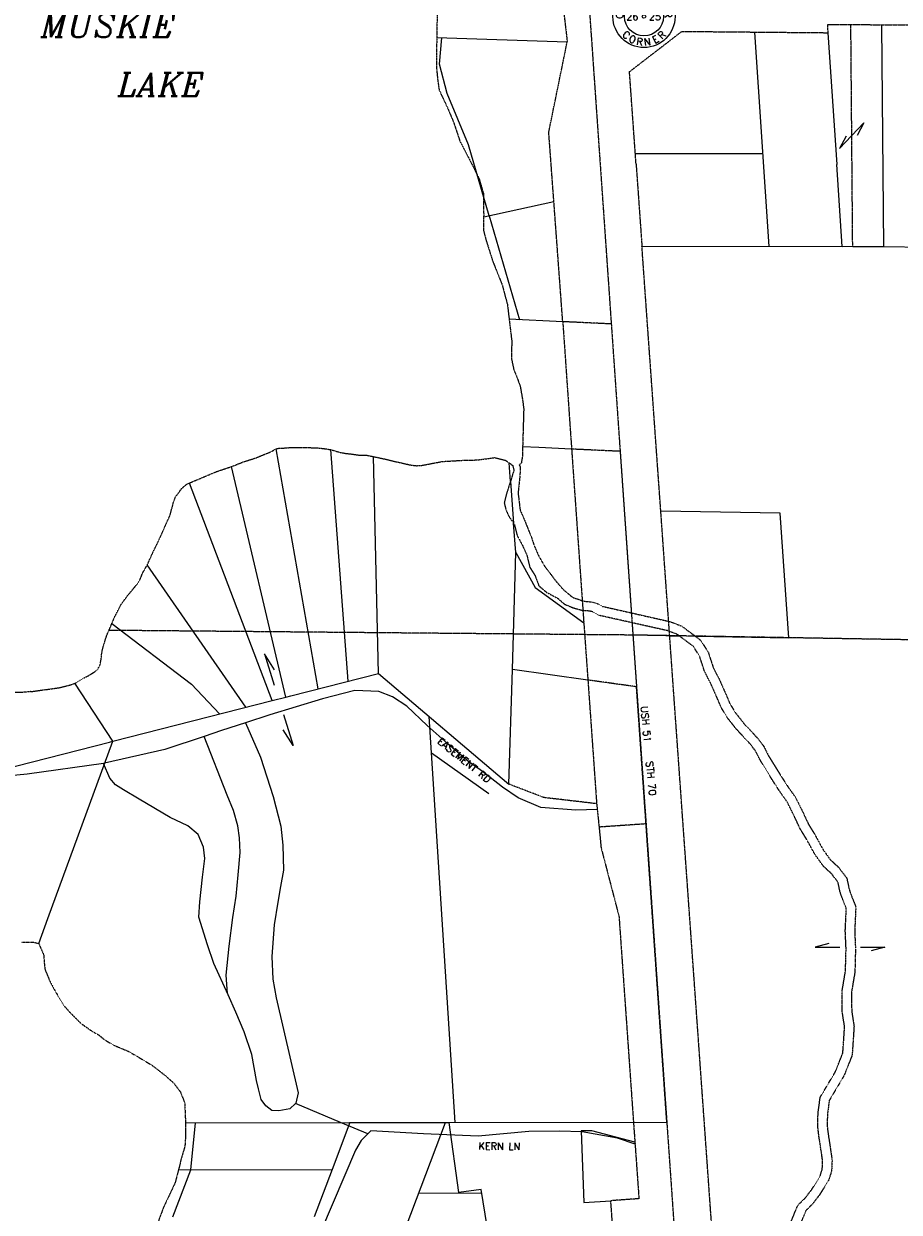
# Model space of a CAD drawing. Extents: x 382064 to 394843, y 99495 to 121971.
# Tile 14 of 36: x 387217 to 389077, y 105346 to 107871. Entities that reach past the tile are written whole.
import ezdxf
from ezdxf.enums import TextEntityAlignment as Align

# ---------------------------------------------------------------- set-up
doc = ezdxf.new("R2010")
doc.units = 0
doc.header["$LTSCALE"] = 0.005
doc.header["$MEASUREMENT"] = 0
for name, pattern in [('DGN Style 6', [74.75, 25, -12.5, 6.25, -12.5, 6, -12.5]), ('Erwl', [0.8, 0.175, -0.05, 0.35, -0.05, 0.175]), ('HIDDEN2', [0.1875, 0.125, -0.0625]), ('PHANTOM', [2.5, 1.25, -0.25, 0.25, -0.25, 0.25, -0.25])]:
    doc.linetypes.add(name, pattern=pattern)
for name, color, linetype in [('17N', 7, 'Continuous'), ('20H', 2, 'Continuous'), ('30F', 1, 'PHANTOM'), ('30S', 1, 'PHANTOM'), ('47N', 7, 'Continuous'), ('Y', 2, 'Continuous')]:
    doc.layers.add(name, color=color, linetype=linetype)
for name, color, linetype, lineweight in [('E_RW_Existing', 1, 'Erwl', 25), ('E_RW_Property', 1, 'Continuous', 25), ('E_WTR', 4, 'DGN Style 6', 15)]:
    doc.layers.add(name, color=color, linetype=linetype, lineweight=lineweight)
doc.styles.add('L', font='ITALIC.shx', dxfattribs={"height": 50})
doc.styles.add('R', font='ROMANS.shx', dxfattribs={"height": 35})
doc.styles.add('T', font='TXT.shx', dxfattribs={"height": 20})

# ---------------------------------------------------------------- blocks, each defined once
blk = doc.blocks.new('Q', base_point=(2908.2, 2882.1))
at = {"layer": 'Y'}
for radius in [88, 55, 5]:
    blk.add_circle((2908.2, 2882.1), radius, dxfattribs=at)
at = {"layer": 'Y', "style": 'T'}
for s, rotation, p in [('E', 54, (2861.2, 2917.6)), ('Q', 20, (2889, 2937.8)), ('A', 343, (2926.4, 2938.2)), ('R', 326, (2942, 2930.4)), ('T', 309, (2954.7, 2918.4)), ('N', 71, (2852.8, 2902.3)), ('E', 292, (2963.2, 2903.2)), ('O', 88, (2849.4, 2885.2)), ('R', 275, (2967, 2886.2)), ('C', 317.5308, (2851.5, 2822.7)), ('O', 334.5308, (2871.3, 2808.7)), ('E', 28.5308, (2945.9, 2809.1)), ('R', 45.5308, (2965.6, 2823.3)), ('R', 351.5308, (2894.4, 2801.1)), ('N', 8.5308, (2918.7, 2800.6))]:
    blk.add_text(s, height=20, rotation=rotation, dxfattribs=at).set_placement(p, align=Align.CENTER)
blk.add_text('U', height=20, dxfattribs=at).set_placement((2909.3, 2941), align=Align.CENTER)
for tag, p in [('W', (2875.2, 2882.1)), ('N', (2908.2, 2912.9)), ('E', (2939, 2882.1)), ('S', (2908.2, 2850.2))]:
    blk.add_attdef(tag, text='', height=20, dxfattribs=at).set_placement(p, align=Align.MIDDLE)
blk = doc.blocks.new('H')
at = {"layer": '20H', "color": 2}
for p, q in [((0, 25), (5.2, 5.7)), ((0, -25), (0, 25)), ((-5.2, -5.7), (0, -25))]:
    blk.add_line(p, q, dxfattribs=at)
blk = doc.blocks.new('H1')
at = {"layer": '20H', "color": 2}
for p, q in [((5.2, 15.4), (0, 34.7)), ((0, 34.7), (0, 0))]:
    blk.add_line(p, q, dxfattribs=at)
blk = doc.blocks.new('H2')
at = {"layer": '20H', "color": 2}
for p, q in [((0, 0), (0, -34.7)), ((0, -34.7), (-5.2, -15.4))]:
    blk.add_line(p, q, dxfattribs=at)

msp = doc.modelspace()

# ---------------------------------------------------------------- linework, layer by layer
at = {"layer": '30F', "linetype": 'PHANTOM'}
msp.add_line((388510.7, 106572.3), (387397.6, 106582.3), dxfattribs=at)
at = {"layer": '30F'}
msp.add_line((391212.8, 106526), (388510.7, 106572.3), dxfattribs=at)
at = {"layer": '30S'}
msp.add_line((388417.9, 107906.5), (388603.6, 105238.1), dxfattribs=at)
at = {"layer": 'E_RW_Existing'}
for p, q in [((388923.8, 107869), (388973.8, 107868.9)), ((388923.8, 107869), (388924.9, 107851.7)), ((388973.8, 107868.9), (389038.8, 107868.7)), ((389038.8, 107868.7), (389254.1, 107867.7)), ((388503.5, 107768.9), (388614.6, 107854.5)), ((388614.6, 107854.5), (388924.9, 107851.7)), ((388332, 107640.3), (388371.2, 107832.3)), ((388517.5, 107572.8), (388503.5, 107768.9)), ((388361.7, 107237.9), (388332, 107640.3)), ((388517.5, 107572.8), (388528.8, 107413.7)), ((388528.8, 107413.7), (388529.9, 107398.3))]:
    msp.add_line(p, q, dxfattribs=at)
at = {"layer": 'E_RW_Existing', "flags": 128}
for points in [[(388362.5, 107907.7), (388371.2, 107832.3)], [(388703, 105237), (388683.9, 105237.2), (388529.9, 107398.3)], [(388361.7, 107237.9), (388380.5, 106967.3), (388406.4, 106598.3), (388415.1, 106476.8), (388433.7, 106214.1), (388438.9, 106164.4), (388443.1, 106120.7), (388481.2, 105974.5), (388511.9, 105538), (388523.6, 105375.2), (388463.8, 105370.9)]]:
    msp.add_lwpolyline(points, dxfattribs=at)
msp.add_lwpolyline([(388471.1, 105237.9, 0.010017), (388465.5, 105347.2), (388463.8, 105370.9)], format="xyb", dxfattribs=at)
at = {"layer": 'E_RW_Property', "linetype": 'HIDDEN2'}
for p, q in [((388977.7, 107396.9), (388973.8, 107868.9)), ((388464.7, 107233.1), (388361.7, 107237.9)), ((388483.6, 106962.5), (388380.5, 106967.3)), ((388508.9, 106598.4), (388518.3, 106464.3)), ((388588.9, 106570.9), (388510.7, 106572.3)), ((388518.4, 106462.4), (388415.1, 106476.8)), ((388538.6, 106171.3), (388518.4, 106462.4)), ((388321.8, 106227.1), (388247.5, 106255.6)), ((388433.7, 106214.1), (388321.8, 106227.1)), ((388538.6, 106171.3), (388438.9, 106164.4))]:
    msp.add_line(p, q, dxfattribs=at)
at = {"layer": 'E_RW_Property'}
for p, q in [((389038.8, 107868.7), (389042.9, 107396.6)), ((388093.9, 107841.4), (388371.2, 107832.3)), ((388099.6, 107784.6), (388104.9, 107841.1)), ((388769, 107853.1), (388799.8, 107397.6)), ((388924.9, 107851.7), (388943.8, 107571.6)), ((388116, 107722.6), (388099.6, 107784.6)), ((388161.4, 107613.4), (388116, 107722.6)), ((388205.4, 107462.4), (388161.4, 107613.4)), ((388786.5, 107594.3), (388515.9, 107594.3)), ((388955.6, 107397.3), (388943.8, 107571.6)), ((388342.9, 107492.2), (388193.7, 107459.9)), ((388529.9, 107398.3), (388955.6, 107397.3)), ((388977.7, 107396.9), (388955.6, 107397.3)), ((389042.9, 107396.6), (388977.7, 107396.9)), ((389258.3, 107394.1), (389042.9, 107396.6)), ((388361.7, 107237.9), (388247.8, 107243.2)), ((387842.1, 106458.1), (387752.7, 106967.9)), ((387906.1, 106474.4), (387869, 106966.2)), ((387970, 106490.8), (387959.6, 106951.4)), ((388310.8, 106970.5), (388276.4, 106972.1)), ((388380.5, 106967.3), (388310.8, 106970.5)), ((387773.2, 106440.5), (387658.1, 106930.2)), ((387744.1, 106433.1), (387568.6, 106895.3)), ((388250.6, 106898.8), (388257.1, 106809.8)), ((388823.5, 106831), (388570, 106835.4)), ((388842, 106566.7), (388823.5, 106831)), ((388261.7, 106747.6), (388303.2, 106673.5)), ((387688.4, 106418.9), (387479, 106721.2)), ((388303.2, 106673.5), (388406.4, 106598.3)), ((388588.9, 106570.9), (388609.2, 106570.6)), ((388643.2, 106570), (388842, 106566.7)), ((389822.5, 106549.9), (388842, 106566.7)), ((388247.5, 106255.6), (388255.2, 106499.1)), ((388415.1, 106476.8), (388255.2, 106499.1)), ((387405.8, 106346.8), (387325.4, 106470.2)), ((388082.7, 106322.5), (388077.8, 106399.4)), ((387267.8, 105970.1), (387405.6, 106346.7)), ((388132.8, 105537.4), (388082.7, 106322.5)), ((388082.7, 106322.5), (388204.9, 106235.5)), ((387248.4, 105916.9), (387267.8, 105970.1)), ((387909.5, 105537), (388112.5, 105537.3)), ((387998.7, 105237.2), (388112.5, 105537.3)), ((388112.5, 105537.3), (388120.4, 105537.4)), ((388120.4, 105537.4), (388511.9, 105538)), ((388141.2, 105388.2), (388120.4, 105537.4)), ((387560.3, 105536.5), (387909.5, 105537)), ((387571.6, 105436.5), (387581.6, 105536.5)), ((387909.5, 105537), (387871.6, 105436.9)), ((387533.6, 105336.4), (387571.6, 105436.5)), ((387871.6, 105436.9), (387833.6, 105336.9)), ((388188.3, 105394.7), (388141.2, 105388.2)), ((388214.5, 105237.5), (388188.3, 105394.7))]:
    msp.add_line(p, q, dxfattribs=at)
at = {"layer": 'E_RW_Property', "flags": 128}
for points in [[(388205.4, 107462.4), (388269.7, 107242.2)], [(388250.6, 106898.8), (388247.8, 106938.3)], [(388255.2, 106499.1), (388261.7, 106747.6), (388257.1, 106809.8)], [(387403.9, 106597.1), (387572.7, 106468.1), (387632.7, 106404.7)], [(387773.2, 106440.5), (387784.1, 106443.3), (387970, 106490.8)], [(387970, 106490.8), (388247.5, 106255.6)], [(388435, 106202), (388389.6, 106200.5), (388314.9, 106206.4), (388267, 106226.5), (388233.9, 106249.5), (388191.1, 106282.2), (388162.5, 106302.9), (388118, 106340.9), (388073.9, 106380), (388030.8, 106421.2), (388000.2, 106440.9), (387970.8, 106452.2), (387920, 106454.3), (387851.2, 106437.1), (387739.5, 106402.7), (387687.9, 106386), (387636.5, 106369.3), (387600.2, 106357.2), (387516.2, 106329.2), (387388.2, 106299.9), (387386, 106299.6), (387224.1, 106277.1), (387008.8, 106256.5), (386946.9, 106266.7)], [(387405.6, 106346.7), (387744.1, 106433.1)], [(387744.1, 106433.1), (387773.2, 106440.5)], [(387687.9, 106386), (387719.8, 106313.3), (387746.5, 106229.7), (387763.1, 106166.7), (387766.9, 106126.3), (387768.1, 106072.9), (387761.9, 106038.4), (387756.3, 106004.7), (387748.8, 105956.6), (387743.7, 105889.4), (387746.1, 105841.5), (387752.9, 105801.6), (387799.7, 105600.1), (387794.6, 105578.1), (387793.6, 105577.2), (387781.6, 105566), (387758.8, 105561.8), (387744, 105562.7), (387730.8, 105572.1), (387721.3, 105586), (387715.1, 105608.5), (387711.1, 105626.4), (387701.4, 105681.4), (387684.6, 105729.3), (387666.9, 105771.2), (387650.6, 105808.5), (387620.4, 105874.8), (387607.1, 105914.4), (387588.9, 105973.2), (387590.4, 106005.4), (387596.5, 106058), (387601.3, 106097.5), (387598.2, 106121.8), (387587, 106149), (387565.3, 106167.2), (387527.7, 106184.9), (387461.8, 106223.6), (387428.5, 106243.5), (387411.8, 106254.4), (387399.5, 106268.3), (387386, 106299.6)], [(387168.9, 106286.3), (387398.6, 106345), (387405.6, 106346.7)], [(387650.6, 105808.5), (387649.5, 105811), (387646.4, 105849.9), (387653, 105911.5), (387661, 105972.7), (387667.8, 106017.5), (387672.1, 106063.3), (387676.1, 106110.8), (387675.2, 106141.5), (387671.5, 106167.2), (387662.2, 106200), (387648.9, 106232), (387600.2, 106357.2)], [(387947.6, 105513.2), (387889.3, 105537.4), (387793.6, 105577.2)], [(388511.9, 105538), (388582.8, 105537.4)], [(388515.3, 105490.9), (388477.7, 105503.7), (388402.9, 105516.9), (388354, 105518.7), (388289.7, 105517.8), (388182.3, 105507.7), (388066, 105513.2), (387954, 105519.5), (387947.6, 105513.2), (387933.1, 105498.9), (387921.2, 105478.1), (387849, 105308.9)], [(388515, 105495.1), (388423.3, 105519.5), (388401.1, 105519.1), (388406.4, 105366.8), (388463.8, 105370.9)], [(387545.3, 105436.4), (387871.6, 105436.9)], [(388055.6, 105387.3), (388189.5, 105387.5)]]:
    msp.add_lwpolyline(points, dxfattribs=at)
at = {"layer": 'E_RW_Property', "linetype": 'HIDDEN2', "flags": 128}
for points in [[(388483.6, 106962.5), (388507.5, 106619.5)], [(388403.1, 106645.5), (388407, 106644.2), (388421.4, 106643), (388423.2, 106642.7), (388432.5, 106640.2), (388434.7, 106639.4), (388445.6, 106633.5), (388507.5, 106619.5), (388586.7, 106601.6)], [(388588.2, 106580), (388583.9, 106581.7), (388508.9, 106598.4), (388441.1, 106613.6), (388439.8, 106614), (388438.5, 106614.6), (388426.3, 106621.2), (388418.9, 106623.2), (388404.6, 106624.4)], [(388582.8, 105537.4), (388538.6, 106171.3)]]:
    msp.add_lwpolyline(points, dxfattribs=at)
at = {"layer": 'E_WTR'}
for points in [[(388095.6, 107909.5), (388094.2, 107862.5), (388093.7, 107817.3), (388093.5, 107777), (388096, 107751.9), (388099, 107730.1), (388116.7, 107692.4), (388123.2, 107677.2), (388130.2, 107660.5), (388143.5, 107620.6), (388161.1, 107587.1), (388183.8, 107542), (388193.2, 107510.1), (388193.7, 107467.6), (388193.6, 107430.9), (388199.3, 107409.3), (388212.9, 107366.4), (388223.7, 107339.4), (388233.2, 107315.5), (388244.1, 107274.3), (388253.4, 107196.8), (388252.6, 107160.1), (388257.7, 107135.7), (388265.5, 107116.9), (388271.5, 107100), (388276.3, 107072), (388278.8, 107053), (388277.4, 107005.1), (388276.8, 106983), (388275.8, 106950.7), (388273.5, 106937.2), (388269.2, 106933.8)], [(388269.2, 106933.8), (388270, 106932.6), (388270.7, 106931), (388271.2, 106929.4), (388271.3, 106927.2), (388270.7, 106911.1), (388266.8, 106874), (388271.2, 106837.4), (388279.2, 106819.6), (388294.6, 106781.2), (388300.9, 106762.4), (388309.7, 106742.1), (388322.4, 106719.6), (388348.7, 106685), (388363.8, 106668), (388383.1, 106652.1), (388397.5, 106647.4), (388403.1, 106645.5)], [(388586.7, 106601.6), (388589.7, 106600.9), (388591.1, 106600.5), (388613.8, 106591.7), (388616.2, 106590.3), (388653.2, 106562.5), (388654.4, 106561.2), (388655.2, 106560.2), (388670, 106537.1), (388671.1, 106534.8), (388681.4, 106502.9), (388694.6, 106477.5), (388707.7, 106447.7), (388716.4, 106427.3), (388727.8, 106408.3), (388747.3, 106383.7), (388775, 106354.1), (388775.7, 106353.3), (388788.2, 106336.8), (388789.2, 106335.2), (388799.2, 106315.2), (388823.7, 106275.6), (388840.9, 106248.9), (388855.6, 106228.5), (388856.4, 106227.2), (388869.4, 106201.2), (388883.7, 106170.4), (388896.8, 106149.3), (388914.4, 106117.1), (388929.9, 106095.3), (388946.9, 106079.6), (388948.1, 106078.3), (388963.7, 106058), (388964.4, 106057), (388965.1, 106055.4), (388965.5, 106054), (388970.3, 106031.7), (388975.8, 106016.3), (388983.6, 105996.9), (388984, 105995.2), (388984.2, 105993), (388981.9, 105943.6), (388983.6, 105906.4), (388982.4, 105857.7), (388982.3, 105856.3), (388975, 105813.5), (388975.6, 105773.1), (388980.4, 105742.5), (388980.5, 105740.3), (388976.6, 105681.2), (388975.8, 105678.2), (388959, 105636.3), (388958.3, 105635), (388927.9, 105584), (388924.1, 105555.2), (388923.3, 105530.5), (388926, 105509.3), (388929, 105490), (388933.8, 105457.8), (388933.8, 105455.9), (388932.9, 105435.4), (388932.5, 105432.8), (388926.9, 105415.5), (388925.9, 105413.3), (388906.7, 105382.7), (388893.6, 105365.7), (388892.9, 105364.9), (388877.7, 105349), (388865.8, 105320.1)], [(387232, 106452.2), (387206.7, 106450), (387155.3, 106452.5), (387102.7, 106452.1), (387067.6, 106453), (387028.2, 106465.5), (386974.9, 106521.8), (386940.6, 106586.4)], [(388846.7, 105326.1), (388859.9, 105358.4), (388860.5, 105359.6), (388861.9, 105361.5), (388878.1, 105378.4), (388890.5, 105394.5), (388908.3, 105422.8), (388913, 105437.6), (388913.8, 105455.8), (388909.2, 105487), (388906.1, 105506.7), (388903.4, 105528.9), (388903.3, 105530.4), (388904.1, 105556.3), (388904.2, 105557.4), (388908.4, 105589), (388908.9, 105590.7), (388909.7, 105592.4), (388940.8, 105644.5), (388956.7, 105684.2), (388960.5, 105740.5), (388955.7, 105770.7), (388955.6, 105772.1), (388955, 105814.1), (388955.1, 105815.9), (388962.4, 105858.9), (388963.6, 105906.5), (388961.9, 105944.1), (388964.1, 105991.8), (388957, 106009.4), (388951.3, 106025.6), (388950.9, 106026.8), (388946.4, 106047.6), (388932.7, 106065.5), (388915.6, 106081.3), (388914.3, 106082.8), (388897.8, 106106), (388897.1, 106107), (388879.3, 106139.5), (388866.4, 106160.4), (388865.8, 106161.4), (388851.3, 106192.6), (388838.8, 106217.5), (388824.3, 106237.8), (388806.7, 106265), (388781.6, 106305.9), (388771.8, 106325.4), (388760.1, 106340.8), (388731.9, 106370.9), (388711.7, 106396.4), (388711, 106397.4), (388698.9, 106417.6), (388698.2, 106418.8), (388689.3, 106439.8), (388676.4, 106469.1), (388663.3, 106494.4), (388662.7, 106495.9), (388652.5, 106527.4), (388639.3, 106547.9), (388605.3, 106573.5), (388588.2, 106580)], [(387211.6, 105920.2), (387239.2, 105919.9), (387248.6, 105916.8), (387259.4, 105892.4), (387259.8, 105879.1), (387261.5, 105862.9), (387271.8, 105837.7), (387279.2, 105823.6), (387288, 105808.2), (387302.3, 105785.1), (387314.3, 105771.1), (387337.8, 105747.8), (387360.3, 105731.8), (387376.2, 105722.9), (387387.5, 105713.3)], [(387387.5, 105713.3), (387406.7, 105701.8), (387439.3, 105688.1), (387458.5, 105676.9), (387488.6, 105659), (387513.7, 105639.7), (387534.6, 105621.5), (387549.2, 105602.3), (387558.5, 105578.8), (387560.5, 105532.4), (387560.4, 105508.7), (387559, 105486.8), (387551, 105459.6), (387546.5, 105441.1), (387538.5, 105409.7), (387526.2, 105383.5), (387513.8, 105357.5), (387503.6, 105330.1), (387486.4, 105272.6), (387483, 105259.2), (387477.4, 105229)]]:
    msp.add_lwpolyline(points, dxfattribs=at)
at = {"layer": 'E_WTR', "flags": 128}
for points in [[(387232, 106452.2), (387293.5, 106460.8), (387312.9, 106465.6), (387328.5, 106471.3), (387342.8, 106480.2), (387355.2, 106486.7), (387368, 106494.8), (387374.6, 106501), (387378.8, 106508.7), (387381.6, 106524.9), (387382.3, 106534.1), (387385.9, 106548.9), (387392.9, 106571.5), (387402.1, 106592.6), (387409.5, 106610.3), (387423.3, 106637.1), (387436.7, 106655.4), (387450.1, 106671.6), (387457.1, 106680.1), (387464.2, 106691.3), (387469.1, 106704), (387479, 106721.2), (387490.3, 106746.3), (387503.7, 106773.8), (387515.7, 106800.6), (387527.7, 106827.4), (387534.7, 106854.2), (387539.6, 106866.9), (387545.3, 106874), (387551.6, 106883.1), (387562.2, 106892.3), (387568.6, 106895.3), (387598.5, 106908), (387625.3, 106919.3), (387658.1, 106930.2), (387683.9, 106940.5), (387708.6, 106948.2), (387727.6, 106956), (387741.7, 106961.6), (387752.7, 106967.9), (387759.3, 106969.4), (387767.1, 106969.4), (387784.7, 106970.8), (387808.7, 106970.8), (387836.9, 106970.1), (387852.5, 106968.7), (387869, 106966.2), (387889.1, 106960.2), (387901.1, 106958.1), (387913.8, 106956.7), (387929.3, 106954.6), (387943.5, 106954.6), (387959.6, 106951.4), (387987.9, 106945.4), (388007.6, 106940.5), (388039.4, 106933.4), (388051.4, 106932), (388062, 106932.7), (388106.3, 106941.1), (388159, 106944), (388179.2, 106944.2), (388216.8, 106949.2), (388219.4, 106948.6), (388239.9, 106943.6)], [(388239.9, 106943.6), (388247.8, 106938.3), (388255.6, 106932.2), (388258, 106921), (388255, 106914), (388253.3, 106906.4), (388247.4, 106889.3), (388244.5, 106879.4), (388240.9, 106868.2), (388237.4, 106852.4), (388240.9, 106838.3), (388248, 106823), (388253.3, 106815.4), (388258.6, 106807.8), (388265, 106783.2), (388275.6, 106763.8), (388285.6, 106742.1), (388291.4, 106716.9), (388303.2, 106698.1), (388310.8, 106677), (388326.7, 106663.5), (388350.7, 106650.6), (388364.8, 106638.2), (388383, 106630.6), (388404.6, 106624.4)]]:
    msp.add_lwpolyline(points, dxfattribs=at)

# ---------------------------------------------------------------- block references
at = {"layer": '20H'}
for name, p, xscale, yscale, zscale, rotation in [('H', (388975.5, 107632.8), 1.5, 1.5, 1.5, 316.6008177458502), ('H1', (387748.7, 106465.9), 2.000451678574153, 2.000451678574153, 2.000460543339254, 17.12492406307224), ('H2', (387768.6, 106403.8), 2.000453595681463, 2.000453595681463, 2.000462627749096, 17.29860961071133), ('H1', (388950.3, 105909.4), 1.5, 1.5, 1.5, 90), ('H2', (388994.1, 105909.4), 1.5, 1.5, 1.5, 90)]:
    msp.add_blockref(name, p, dxfattribs=dict(at, xscale=xscale, yscale=yscale, zscale=zscale, rotation=rotation))
at = {"layer": 'Y'}
ref = msp.add_blockref('Q', (388534.3, 107886), dxfattribs=dict(at, xscale=0.75, yscale=0.75, zscale=0.75))
ref.add_attrib('E', '25', dxfattribs={"height": 15, "rotation": 0.1215, "style": 'T', "oblique": 0.2127, "width": 0.999984}).set_placement((388557.4, 107886), align=Align.MIDDLE)
ref.add_attrib('W', '26', dxfattribs={"height": 15, "rotation": 0.1215, "style": 'T', "oblique": 0.2127, "width": 0.999984}).set_placement((388509.5, 107885.9), align=Align.MIDDLE)

# ---------------------------------------------------------------- texts
at = {"layer": '17N', "style": 'R'}
for s, rotation, p in [('USH 51   STH 70', 275.4337, (388527.3, 106420.5)), ('EASEMENT RD', 320.9365, (388094.1, 106344.2)), ('KERN LN', 359.4141, (388182.6, 105479.6))]:
    msp.add_text(s, height=15, rotation=rotation, dxfattribs=at).set_placement(p)
at = {"layer": '47N', "style": 'L'}
for s, p in [('MUSKIE', (387396.6, 107842.3)), ('LAKE', (387508.6, 107716.6))]:
    msp.add_text(s, height=50, dxfattribs=at).set_placement(p, align=Align.CENTER)

doc.saveas('drawing.dxf')
